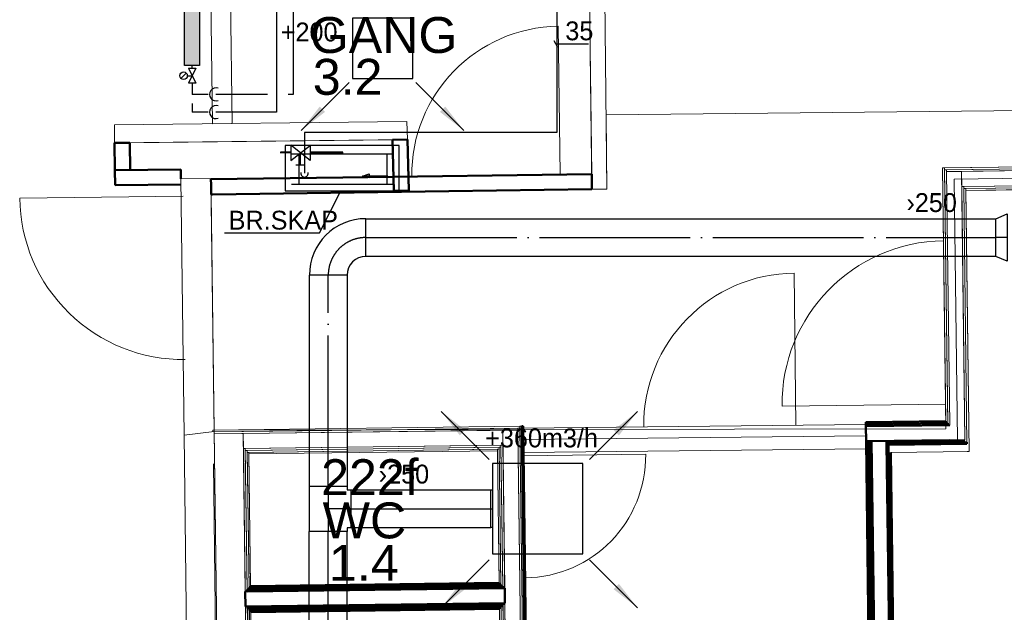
# Model space of a CAD drawing. Header units: millimetres. Extents: x 0 to 83478, y 0 to 53008.
# Tile 4 of 83: x 11270 to 17800, y 10777 to 14706. Entities that reach past the tile are written whole.
import ezdxf

# ---------------------------------------------------------------- set-up
doc = ezdxf.new("R2010")
doc.units = ezdxf.units.MM
doc.header["$LTSCALE"] = 50
doc.header["$MEASUREMENT"] = 0
doc.header["$PDMODE"] = 1
for name, pattern in [('2V-CENT', [23, 20, -1.5, 0, -1.5]), ('V-KV', [2, 1, 1]), ('V-V', [2, 1, 1])]:
    doc.linetypes.add(name, pattern=pattern)
doc.layers.get('0').update_dxf_attribs({"linetype": 'CONTINUOUS'})
for name, color, linetype in [('20602A200D001$0$832 Rominfo', 7, 'CONTINUOUS'), ('V060-', 3, 'CONTINUOUS'), ('V061-', 1, 'CONTINUOUS'), ('V070-', 3, 'CONTINUOUS'), ('V071-', 1, 'CONTINUOUS'), ('V080', 1, 'CONTINUOUS'), ('V080-', 3, 'CONTINUOUS'), ('V081', 1, 'CONTINUOUS'), ('V081-', 1, 'CONTINUOUS'), ('V100-', 6, 'CONTINUOUS')]:
    doc.layers.add(name, color=color, linetype=linetype)
for name, color, linetype, lineweight in [('20602A200D001$0$A-DOOR', 31, 'CONTINUOUS', 13), ('20602A200D001$0$A-GENM', 13, 'CONTINUOUS', 9), ('20602A200D001$0$A-WALL', 7, 'CONTINUOUS', 13)]:
    doc.layers.add(name, color=color, linetype=linetype, lineweight=lineweight)
doc.styles.add('20602A200D001$0$Arial', font='arial.ttf', dxfattribs={"height": 238.125})
doc.styles.add('FISO', font='fiso')
doc.styles.add('ISO', font='ISO')
doc.styles.add('SIMPLEX', font='SIMPLEX')

# ---------------------------------------------------------------- blocks, each defined once
blk = doc.blocks.new('CCDIMF_315X250X75', base_point=(3095.5, 30301.1))
at = {"color": 0, "linetype": 'ByBlock'}
blk.add_line((3058, 30301.1), (3133, 30301.1), dxfattribs=at)
blk = doc.blocks.new('KCDIMF_315X250X75', base_point=(3095.5, 30301.1))
at = {"color": 0, "linetype": 'ByBlock'}
for p, q in [((3058, 30143.6), (3058, 30458.6)), ((3058, 30458.6), (3133, 30426.1)), ((3133, 30426.1), (3133, 30176.1)), ((3133, 30176.1), (3058, 30143.6))]:
    blk.add_line(p, q, dxfattribs=at)
blk = doc.blocks.new('3CDIMF_315X250X75', base_point=(3095.5, 30301.1))
for p in [(3058, 30301.1), (3133, 30301.1)]:
    blk.add_point(p)
at = {"color": 0, "linetype": 'ByBlock'}
blk.add_blockref('KCDIMF_315X250X75', (3095.5, 30301.1), dxfattribs=at)
at = {"color": 1, "linetype": '2V-CENT'}
blk.add_blockref('CCDIMF_315X250X75', (3095.5, 30301.1), dxfattribs=at)
at = {"style": 'SIMPLEX', "flags": 3}
blk.add_attdef('0', (3095.5, 30301.1), '', height=1, dxfattribs=at)
blk = doc.blocks.new('CBOJ90_PB', base_point=(86107, 31352))
at = {"color": 0, "linetype": 'ByBlock'}
blk.add_arc((86106, 31353), 1, 270, 360, dxfattribs=at)
blk = doc.blocks.new('KBOJ90_PB', base_point=(86107, 31352))
at = {"color": 0, "linetype": 'ByBlock'}
for p, q in [((86106.5, 31353), (86107.5, 31353)), ((86106, 31352.5), (86106, 31351.5))]:
    blk.add_line(p, q, dxfattribs=at)
for radius in [1.5, 0.5]:
    blk.add_arc((86106, 31353), radius, 270, 360, dxfattribs=at)
blk = doc.blocks.new('3BOJ90_PB', base_point=(86107, 31352))
for p in [(86107, 31353), (86106, 31352)]:
    blk.add_point(p)
at = {"color": 1, "linetype": '2V-CENT'}
blk.add_blockref('CBOJ90_PB', (86107, 31352), dxfattribs=at)
at = {"color": 0, "linetype": 'ByBlock'}
blk.add_blockref('KBOJ90_PB', (86107, 31352), dxfattribs=at)
at = {"style": 'ISO', "flags": 3}
blk.add_attdef('0', (86107, 31352), '', height=1, dxfattribs=at)
blk = doc.blocks.new('TAK_P', base_point=(16247.5, 22586.5))
for p, q in [((16248, 22587), (16247, 22587)), ((16247, 22587), (16247, 22586)), ((16248, 22586), (16248, 22587)), ((16247, 22586), (16248, 22586))]:
    blk.add_line(p, q)
blk = doc.blocks.new('C3A', base_point=(16246, 22590.5))
at = {"color": 0, "linetype": 'ByBlock'}
blk.add_line((16247, 22590.5), (16246, 22590.5), dxfattribs=at)
blk = doc.blocks.new('K3A', base_point=(16246, 22590.5))
at = {"color": 0, "linetype": 'ByBlock'}
for p, q in [((16246, 22591), (16247, 22591)), ((16247, 22591), (16247, 22590)), ((16247, 22590), (16246, 22590))]:
    blk.add_line(p, q, dxfattribs=at)
blk = doc.blocks.new('33A', base_point=(16246, 22590.5))
blk.add_point((16247, 22590.5))
at = {"color": 0, "linetype": 'ByBlock'}
blk.add_blockref('K3A', (16246, 22590.5), dxfattribs=at)
at = {"color": 1, "linetype": '2V-CENT'}
blk.add_blockref('C3A', (16246, 22590.5), dxfattribs=at)
at = {"style": 'SIMPLEX', "flags": 3}
blk.add_attdef('0', (16246, 22590.5), '', height=1, dxfattribs=at)
blk = doc.blocks.new('CTK_P', base_point=(16236.144, 22620.378))
at = {"color": 0, "linetype": 'ByBlock'}
for p, q in [((16236.144, 22620.978), (16236.144, 22620.378)), ((16235.544, 22620.378), (16236.744, 22620.378))]:
    blk.add_line(p, q, dxfattribs=at)
blk = doc.blocks.new('KTK_P', base_point=(16236.144, 22620.378))
at = {"color": 0, "linetype": 'ByBlock'}
for p, q in [((16235.544, 22620.878), (16235.644, 22620.878)), ((16235.544, 22619.878), (16235.544, 22620.878)), ((16235.644, 22620.978), (16236.644, 22620.978)), ((16235.644, 22620.878), (16235.644, 22620.978)), ((16236.644, 22620.978), (16236.644, 22620.878)), ((16236.644, 22620.878), (16236.744, 22620.878)), ((16236.744, 22620.878), (16236.744, 22619.878)), ((16236.744, 22619.878), (16235.544, 22619.878))]:
    blk.add_line(p, q, dxfattribs=at)
blk = doc.blocks.new('3TK_P', base_point=(16236.144, 22620.378))
for p in [(16236.144, 22620.978), (16235.544, 22620.378), (16236.744, 22620.378)]:
    blk.add_point(p)
at = {"color": 1, "linetype": '2V-CENT'}
blk.add_blockref('CTK_P', (16236.144, 22620.378), dxfattribs=at)
at = {"color": 0, "linetype": 'ByBlock'}
blk.add_blockref('KTK_P', (16236.144, 22620.378), dxfattribs=at)
at = {"style": 'ISO', "flags": 3}
blk.add_attdef('0', (16236.144, 22620.378), '', height=1, dxfattribs=at)
blk = doc.blocks.new('V420', base_point=(455, 404.5))
blk.add_line((455, 404.5), (464, 404.5))
blk.add_solid([(455, 404.5), (459, 405), (459, 404)])
blk = doc.blocks.new('V421', base_point=(455.5, 404.5))
at = {"rotation": 180}
blk.add_blockref('V420', (464.5, 404.5), dxfattribs=at)
blk = doc.blocks.new('A504')
at = {"color": 0}
for p, q in [((-378.8, -15.3), (375.3, -15.3)), ((-378.8, -317), (-378.8, -15.3)), ((-6.1, -73.1), (-6.1, -59.1)), ((-6.1, -59.1), (211.2, -59.1)), ((-1.8, -72.7), (-1.8, -64.7)), ((-1.8, -64.7), (211.2, -64.7)), ((339.2, -115.3), (208.5, -14.7)), ((211.2, -115), (338.4, -14.3)), ((211.2, -17.1), (211.2, -115)), ((338.4, -59.1), (406.9, -59.1)), ((338.4, -64.7), (408.9, -64.7)), ((339.2, -14.7), (339.2, -115.3)), ((375.3, -15.3), (375.3, -317)), ((-338.6, -72.7), (335, -72.7)), ((-298.4, -72.7), (-298.4, -273.9)), ((275.8, -67.5), (275.8, -145.8)), ((284.8, -72.7), (284.8, -273.9)), ((250.3, -145.8), (305.1, -145.8)), ((-303.7, -218.5), (-137.3, -218.5)), ((-137.3, -218.5), (-180.4, -204.6)), ((-180.4, -204.6), (-180.4, -229.7)), ((-180.4, -229.7), (-137.3, -218.5)), ((375.3, -317), (-378.8, -317)), ((-338.6, -273.9), (335, -273.9))]:
    blk.add_line(p, q, dxfattribs=at)
blk = doc.blocks.new('20602A200D001$0$VT- 50751 - VT- 2-289741-P02')
at = {"layer": '20602A200D001$0$A-WALL'}
blk.add_line((30728.5, 11311), (30688.3, 14715.8), dxfattribs=at)
blk = doc.blocks.new('20602A200D001$0$VT- 50751 - VT--289734-P02')
at = {"layer": '20602A200D001$0$A-WALL'}
for p, q in [((30688.3, 14715.8), (30588.3, 14714.7)), ((30688.3, 14715.8), (30588.3, 14714.7)), ((30588.3, 14714.7), (30688.3, 14715.8)), ((30627.3, 11409.6), (30588.3, 14714.7)), ((30628.5, 11309.7), (30588.3, 14714.7)), ((30627.3, 11409.6), (30588.3, 14714.7)), ((30728.5, 11311), (30688.3, 14715.8)), ((30728.5, 11311), (30688.3, 14715.8)), ((30688.3, 14715.8), (30728.5, 11311)), ((30628.5, 11309.7), (30728.5, 11311))]:
    blk.add_line(p, q, dxfattribs=at)
blk = doc.blocks.new('20602A200D001$0$VT- 50751 - VT- 50751-289738-P02')
for name in ['20602A200D001$0$VT- 50751 - VT--289734-P02', '20602A200D001$0$VT- 50751 - VT- 2-289741-P02']:
    blk.add_blockref(name, (0, 0))
blk = doc.blocks.new('20602A200D001$0$VT- 50949 - VT--289743-P02')
at = {"layer": '20602A200D001$0$A-WALL'}
for p, q in [((28976.6, 11387.4), (28102, 11375.7)), ((28102.5, 11339.7), (28102, 11375.7)), ((30627.3, 11409.6), (28976.6, 11387.4)), ((30627.8, 11373.3), (30627.3, 11409.6)), ((30628.5, 11311.2), (30627.8, 11373.3)), ((28103.3, 11275.7), (28102.5, 11339.7)), ((30628.5, 11309.7), (29679.8, 11296.9)), ((30628.5, 11309.7), (30628.5, 11311.2)), ((28112, 11275.8), (28103.3, 11275.7)), ((28112, 11275.8), (29679.8, 11296.9))]:
    blk.add_line(p, q, dxfattribs=at)
at = {"layer": '20602A200D001$0$A-WALL', "lineweight": 50}
for p, q in [((28102, 11375.7), (28976.6, 11387.4)), ((28102.5, 11339.7), (28102, 11375.7)), ((28976.6, 11387.4), (30627.3, 11409.6)), ((30627.3, 11409.6), (30627.8, 11373.3)), ((30627.8, 11373.3), (30628.5, 11311.2)), ((28103.3, 11275.7), (28102.5, 11339.7)), ((30628.5, 11309.7), (29679.8, 11296.9)), ((30628.5, 11311.2), (30628.5, 11309.7)), ((28112, 11275.8), (28103.3, 11275.7)), ((29679.8, 11296.9), (28112, 11275.8))]:
    blk.add_line(p, q, dxfattribs=at)
blk = doc.blocks.new('20602A200D001$0$VT- 50949 - VT- 50949-289747-P02')
blk.add_blockref('20602A200D001$0$VT- 50949 - VT--289743-P02', (0, 0))
blk = doc.blocks.new('20602A200D001$0$VT- 163268 - VT- 2-293850-P02')
at = {"layer": '20602A200D001$0$A-WALL'}
for p, q in [((28102.1, 11375.7), (28102, 11381.5)), ((28190.1, 4453.3), (28123.2, 9713.5))]:
    blk.add_line(p, q, dxfattribs=at)
blk = doc.blocks.new('20602A200D001$0$VT- 163268 - VT--293843-P02')
at = {"layer": '20602A200D001$0$A-WALL'}
for p, q in [((28102, 11381.5), (27902, 11379)), ((27902, 11379), (27923.6, 9680)), ((28123.3, 9703.7), (28102, 11381.5)), ((27923.6, 9680), (28123.3, 9703.7)), ((27923.6, 9680), (27990.9, 4384.1)), ((28190.1, 4453.3), (28123.3, 9703.7))]:
    blk.add_line(p, q, dxfattribs=at)
blk = doc.blocks.new('20602A200D001$0$VT- 163268 - VT- 163268-293847-P02')
for name in ['20602A200D001$0$VT- 163268 - VT--293843-P02', '20602A200D001$0$VT- 163268 - VT- 2-293850-P02']:
    blk.add_blockref(name, (0, 0))
blk = doc.blocks.new('20602A200D001$0$IV06 224360 - IV06-299475-P02')
at = {"layer": '20602A200D001$0$A-WALL'}
for p, q in [((30162.6, 9739.6), (30149.6, 9739.5)), ((30149.6, 9739.5), (30216.6, 4486)), ((30162.6, 9739.6), (30166.4, 9739.7)), ((30229.6, 4486.1), (30162.6, 9739.6)), ((30162.6, 9739.6), (30204.2, 6478)), ((30172.6, 9739.8), (30166.4, 9739.7)), ((30173.6, 9660.4), (30172.6, 9739.8)), ((30037, 9712), (30136.9, 9713.3)), ((30136.9, 9713.3), (30037, 9712)), ((30136.9, 9713.3), (30037, 9712)), ((30050.3, 8664.2), (30037, 9712)), ((30037, 9712), (30050.3, 8664.2)), ((30037, 9712), (30103.6, 4484.5)), ((30149.8, 9726.5), (30136.8, 9726.3)), ((30136.8, 9726.3), (30203.6, 4485.8)), ((30203.6, 4485.8), (30136.9, 9717)), ((30136.9, 9717), (30203.6, 4485.8)), ((30203.6, 4485.8), (30136.9, 9713.3)), ((30203.6, 4485.8), (30136.9, 9713.3)), ((30136.9, 9713.3), (30203.6, 4485.8)), ((30216.6, 4486), (30149.8, 9726.5)), ((30216.6, 4486), (30149.8, 9726.5)), ((30149.8, 9726.5), (30216.6, 4486)), ((30216.6, 4486), (30149.8, 9726.5)), ((30149.8, 9726.5), (30216.6, 4486)), ((30025.2, 9611.9), (30038.2, 9612)), ((30038.2, 9612), (30025.2, 9611.9)), ((30038.2, 9612), (30025.2, 9611.9)), ((30037.1, 8677), (30025.2, 9611.9)), ((30025.2, 9611.9), (30037.1, 8677)), ((30025.2, 9611.9), (30037.3, 8664)), ((30050.3, 8664.2), (30038.2, 9612)), ((30050.3, 8664.2), (30038.2, 9612)), ((30038.2, 9612), (30050.3, 8664.2)), ((30174.8, 9564.4), (30173.6, 9660.4)), ((30002.6, 9585.6), (30012.6, 9585.7)), ((30012.6, 9585.7), (30002.6, 9585.6)), ((30012.6, 9585.7), (30002.6, 9585.6)), ((30002.7, 9575.6), (30002.6, 9585.6)), ((30002.6, 9585.6), (30002.7, 9575.6)), ((30002.6, 9585.6), (30014, 8689.7)), ((30012.4, 9598.7), (30025.4, 9598.9)), ((30025.4, 9598.9), (30012.4, 9598.7)), ((30025.4, 9598.9), (30012.4, 9598.7)), ((30024, 8689.9), (30012.4, 9598.7)), ((30012.4, 9598.7), (30024, 8689.9)), ((30012.4, 9598.7), (30024.1, 8676.9)), ((30024, 8689.9), (30012.6, 9585.7)), ((30024, 8689.9), (30012.6, 9585.7)), ((30012.6, 9585.7), (30024, 8689.9)), ((30037.1, 8677), (30025.4, 9598.9)), ((30037.1, 8677), (30025.4, 9598.9)), ((30025.4, 9598.9), (30037.1, 8677)), ((30210.3, 6780.6), (30174.8, 9564.4)), ((30014, 8689.7), (30024, 8689.9)), ((30024.1, 8676.9), (30037.1, 8677)), ((30037.3, 8664), (30050.3, 8664.2)), ((30051.6, 8564.2), (30038.6, 8564)), ((30038.6, 8564), (30050.7, 7616.5)), ((30063.7, 7616.7), (30051.6, 8564.2)), ((30063.7, 7616.7), (30051.6, 8564.2)), ((30051.6, 8564.2), (30063.7, 7616.7)), ((30063.7, 7616.7), (30051.6, 8564.2)), ((30051.6, 8564.2), (30063.7, 7616.7)), ((30025.9, 8537.9), (30015.9, 8537.7)), ((30015.9, 8537.7), (30027.3, 7642.2)), ((30038.8, 8551), (30025.8, 8550.9)), ((30025.8, 8550.9), (30037.5, 7629.3)), ((30037.3, 7642.3), (30025.9, 8537.9)), ((30037.3, 7642.3), (30025.9, 8537.9)), ((30025.9, 8537.9), (30037.3, 7642.3)), ((30037.3, 7642.3), (30025.9, 8537.9)), ((30025.9, 8537.9), (30037.3, 7642.3)), ((30050.5, 7629.5), (30038.8, 8551)), ((30050.5, 7629.5), (30038.8, 8551)), ((30038.8, 8551), (30050.5, 7629.5)), ((30050.5, 7629.5), (30038.8, 8551)), ((30038.8, 8551), (30050.5, 7629.5))]:
    blk.add_line(p, q, dxfattribs=at)
at = {"layer": '20602A200D001$0$A-WALL', "lineweight": 50}
for p, q in [((30162.6, 9739.6), (30166.4, 9739.7)), ((30204.2, 6478), (30162.6, 9739.6)), ((30166.4, 9739.7), (30172.6, 9739.8)), ((30172.6, 9739.8), (30173.6, 9660.4)), ((30173.6, 9660.4), (30174.8, 9564.4)), ((30174.8, 9564.4), (30210.3, 6780.6))]:
    blk.add_line(p, q, dxfattribs=at)
blk = doc.blocks.new('20602A200D001$0$IV06 224360 - IV06 224360-299479-P02')
blk.add_blockref('20602A200D001$0$IV06 224360 - IV06-299475-P02', (0, 0))
blk = doc.blocks.new('20602A200D001$0$IV06 229049 - IV06 229049-299649-P02')
at = {"layer": '20602A200D001$0$A-WALL', "lineweight": 50}
for p, q in [((30024, 8689.9), (28354.4, 8668.6)), ((30013.9, 8699.7), (28364.3, 8678.7)), ((28364.4, 8668.7), (30014, 8689.7)), ((30014, 8689.7), (30013.9, 8699.7)), ((30024.1, 8676.9), (30024, 8689.9)), ((30050.3, 8664.2), (28328.8, 8642.2)), ((28328.8, 8642.2), (28330, 8542.3)), ((30037.1, 8677), (28341.6, 8655.4)), ((28341.6, 8655.4), (28341.8, 8642.4)), ((28341.8, 8642.4), (30037.3, 8664)), ((28354.4, 8668.6), (28354.6, 8655.6)), ((28354.6, 8655.6), (30024.1, 8676.9)), ((28364.3, 8678.7), (28364.4, 8668.7)), ((30037.3, 8664), (30037.1, 8677)), ((30051.6, 8564.2), (30050.3, 8664.2)), ((28330, 8542.3), (30051.6, 8564.2)), ((30038.6, 8564), (28343, 8542.4)), ((30038.8, 8551), (30038.6, 8564)), ((28343, 8542.4), (28343.2, 8529.4)), ((28343.2, 8529.4), (30038.8, 8551)), ((30025.8, 8550.9), (28356.2, 8529.6)), ((28356.2, 8529.6), (28356.4, 8516.6)), ((28356.4, 8516.6), (30025.9, 8537.9)), ((30015.9, 8537.7), (28366.4, 8516.7)), ((28366.4, 8516.7), (28366.5, 8506.7)), ((28366.5, 8506.7), (30016, 8527.7)), ((30016, 8527.7), (30015.9, 8537.7)), ((30025.9, 8537.9), (30025.8, 8550.9))]:
    blk.add_line(p, q, dxfattribs=at)
blk = doc.blocks.new('20602A200D001$0$IV07 - IV07-299703-P02')
at = {"layer": '20602A200D001$0$A-WALL'}
for p, q in [((28122.9, 9687.6), (28315.4, 9690.1)), ((28315.4, 9690.1), (28122.9, 9687.6)), ((28315.4, 9690.1), (28122.9, 9687.6)), ((28328.8, 8642.2), (28315.4, 9690.1)), ((28382, 4463.6), (28315.4, 9690.1)), ((28315.4, 9690.1), (28328.8, 8642.2)), ((28316.7, 9590.1), (28329.7, 9590.2)), ((28329.7, 9590.2), (28316.7, 9590.1)), ((28329.7, 9590.2), (28316.7, 9590.1)), ((28328.8, 8642.2), (28316.7, 9590.1)), ((28316.7, 9590.1), (28328.8, 8642.2)), ((28316.7, 9590.1), (28328.8, 8642.2)), ((28341.6, 8655.4), (28329.7, 9590.2)), ((28341.8, 8642.4), (28329.7, 9590.2)), ((28329.7, 9590.2), (28341.6, 8655.4)), ((28329.8, 9577.2), (28342.8, 9577.4)), ((28342.8, 9577.4), (28329.8, 9577.2)), ((28342.8, 9577.4), (28329.8, 9577.2)), ((28341.6, 8655.4), (28329.8, 9577.2)), ((28329.8, 9577.2), (28341.6, 8655.4)), ((28329.8, 9577.2), (28341.6, 8655.4)), ((28354.4, 8668.6), (28342.8, 9577.4)), ((28354.6, 8655.6), (28342.8, 9577.4)), ((28342.8, 9577.4), (28354.4, 8668.6)), ((28343, 9564.4), (28353, 9564.5)), ((28353, 9564.5), (28343, 9564.4)), ((28353, 9564.5), (28343, 9564.4)), ((28354.4, 8668.6), (28343, 9564.4)), ((28343, 9564.4), (28354.4, 8668.6)), ((28343, 9564.4), (28354.4, 8668.6)), ((28353.1, 9554.5), (28353, 9564.5)), ((28364.4, 8668.7), (28353, 9564.5)), ((28353, 9564.5), (28353.1, 9554.5)), ((28182.1, 4461), (28118, 9488.6)), ((28118, 9488.6), (28182.1, 4461)), ((28118, 9488.6), (28182.1, 4461)), ((28328.8, 8642.2), (28341.8, 8642.4)), ((28341.6, 8655.4), (28354.6, 8655.6)), ((28354.4, 8668.6), (28364.4, 8668.7)), ((28343, 8542.4), (28330, 8542.3)), ((28342.1, 7594.7), (28330, 8542.3)), ((28330, 8542.3), (28342.1, 7594.7)), ((28330, 8542.3), (28342.1, 7594.7)), ((28342.1, 7594.7), (28330, 8542.3)), ((28330, 8542.3), (28342.1, 7594.7)), ((28355.1, 7594.9), (28343, 8542.4)), ((28356.2, 8529.6), (28343.2, 8529.4)), ((28355, 7607.9), (28343.2, 8529.4)), ((28343.2, 8529.4), (28355, 7607.9)), ((28343.2, 8529.4), (28355, 7607.9)), ((28355, 7607.9), (28343.2, 8529.4)), ((28343.2, 8529.4), (28355, 7607.9)), ((28368, 7608), (28356.2, 8529.6)), ((28366.4, 8516.7), (28356.4, 8516.6)), ((28367.8, 7621), (28356.4, 8516.6)), ((28356.4, 8516.6), (28367.8, 7621)), ((28356.4, 8516.6), (28367.8, 7621)), ((28367.8, 7621), (28356.4, 8516.6)), ((28356.4, 8516.6), (28367.8, 7621)), ((28377.8, 7621.2), (28366.4, 8516.7))]:
    blk.add_line(p, q, dxfattribs=at)
blk = doc.blocks.new('20602A200D001$0$IV07 - IV07-299707-P02')
blk.add_blockref('20602A200D001$0$IV07 - IV07-299703-P02', (0, 0))
blk = doc.blocks.new('20602A200D001$0$IV08 - IV08-299712-P02')
at = {"layer": '20602A200D001$0$A-WALL'}
for p, q in [((28115.1, 9713.5), (30149.6, 9739.5)), ((30149.6, 9739.5), (28115.1, 9713.5)), ((30149.6, 9739.5), (28115.1, 9713.5)), ((30149.6, 9739.5), (30149.8, 9726.5)), ((30149.8, 9726.5), (30149.6, 9739.5)), ((30149.8, 9726.5), (30149.6, 9739.5)), ((28115.1, 9713.5), (29292.5, 9715.5)), ((29292.5, 9715.5), (28115.1, 9713.5)), ((28115.1, 9713.5), (28115.2, 9702.7)), ((28115.1, 9713.5), (28115.2, 9702.7)), ((28115.2, 9702.7), (28115.1, 9713.5)), ((28122.9, 9687.6), (30136.9, 9713.3)), ((28122.9, 9687.6), (30136.9, 9713.3)), ((30136.9, 9713.3), (28122.9, 9687.6)), ((30149.8, 9726.5), (28123.2, 9700.6)), ((30136.8, 9726.3), (28123.2, 9700.6)), ((29292.5, 9715.5), (28123.2, 9700.6)), ((28123.2, 9700.6), (29292.5, 9715.5)), ((29292.5, 9715.5), (28123.2, 9700.6)), ((29292.5, 9715.5), (28123.2, 9700.6)), ((28315.4, 9690.1), (30037, 9712)), ((30037, 9712), (28315.4, 9690.1)), ((30037, 9712), (28315.4, 9690.1)), ((28316.7, 9590.1), (28315.4, 9690.1)), ((28315.4, 9690.1), (28316.7, 9590.1)), ((28315.4, 9690.1), (28316.7, 9590.1)), ((30149.8, 9726.5), (29292.5, 9715.5)), ((30149.8, 9726.5), (29292.5, 9715.5)), ((29292.5, 9715.5), (30136.8, 9726.3)), ((30136.8, 9726.3), (29292.5, 9715.5)), ((30136.9, 9717), (29292.5, 9715.5)), ((29292.5, 9715.5), (30136.9, 9717)), ((30038.2, 9612), (30037, 9712)), ((30038.2, 9612), (30037, 9712)), ((30037, 9712), (30038.2, 9612)), ((30136.9, 9717), (30136.8, 9726.3)), ((30136.9, 9713.3), (30136.8, 9726.3)), ((30136.8, 9726.3), (30136.9, 9717)), ((30136.9, 9713.3), (30136.9, 9717)), ((30136.9, 9717), (30136.9, 9713.3)), ((28316.7, 9590.1), (30038.2, 9612)), ((28316.7, 9590.1), (30038.2, 9612)), ((30038.2, 9612), (28316.7, 9590.1)), ((28329.7, 9590.2), (30025.2, 9611.9)), ((30025.2, 9611.9), (28329.7, 9590.2)), ((30025.2, 9611.9), (28329.7, 9590.2)), ((30025.4, 9598.9), (30025.2, 9611.9)), ((30025.4, 9598.9), (30025.2, 9611.9)), ((30025.2, 9611.9), (30025.4, 9598.9)), ((28329.8, 9577.2), (28329.7, 9590.2)), ((28329.7, 9590.2), (28329.8, 9577.2)), ((28329.7, 9590.2), (28329.8, 9577.2)), ((28329.8, 9577.2), (30025.4, 9598.9)), ((28329.8, 9577.2), (30025.4, 9598.9)), ((30025.4, 9598.9), (28329.8, 9577.2)), ((28342.8, 9577.4), (30012.4, 9598.7)), ((30012.4, 9598.7), (28342.8, 9577.4)), ((30012.4, 9598.7), (28342.8, 9577.4)), ((28343, 9564.4), (28342.8, 9577.4)), ((28342.8, 9577.4), (28343, 9564.4)), ((28342.8, 9577.4), (28343, 9564.4)), ((28343, 9564.4), (30012.6, 9585.7)), ((28343, 9564.4), (30012.6, 9585.7)), ((30012.6, 9585.7), (28343, 9564.4)), ((28353, 9564.5), (30002.6, 9585.6)), ((30002.6, 9585.6), (28353, 9564.5)), ((30002.6, 9585.6), (28353, 9564.5)), ((28353.1, 9554.5), (28353, 9564.5)), ((28353, 9564.5), (28353.1, 9554.5)), ((28353, 9564.5), (28353.1, 9554.5)), ((28353.1, 9554.5), (30002.7, 9575.6)), ((30002.7, 9575.6), (30002.6, 9585.6)), ((30002.7, 9575.6), (30002.6, 9585.6)), ((30002.6, 9585.6), (30002.7, 9575.6)), ((30012.6, 9585.7), (30012.4, 9598.7)), ((30012.6, 9585.7), (30012.4, 9598.7)), ((30012.4, 9598.7), (30012.6, 9585.7))]:
    blk.add_line(p, q, dxfattribs=at)
blk = doc.blocks.new('20602A200D001$0$IV08 - IV08-299716-P02')
blk.add_blockref('20602A200D001$0$IV08 - IV08-299712-P02', (0, 0))
blk = doc.blocks.new('20602A200D001$0$IV05_40dB 234642 - IV05_40dB 2-299806-P02')
at = {"layer": '20602A200D001$0$A-WALL'}
blk.add_line((33030.6, 11377.3), (37107.1, 11429.1), dxfattribs=at)
blk = doc.blocks.new('20602A200D001$0$IV05_40dB 234642 - IV05_40dB-299799-P02')
at = {"layer": '20602A200D001$0$A-WALL'}
for p, q in [((37106.2, 11505.1), (32966.7, 11452.5)), ((37106.3, 11492.1), (37106.2, 11505.1)), ((37106.3, 11492.1), (37106.2, 11505.1)), ((37106.2, 11505.1), (37106.3, 11492.1)), ((32966.8, 11439.5), (32966.7, 11452.5)), ((32966.7, 11452.5), (32966.8, 11439.5)), ((32966.7, 11452.5), (32966.8, 11439.5)), ((32966.8, 11439.5), (37106.3, 11492.1)), ((32966.8, 11439.5), (37106.3, 11492.1)), ((37106.3, 11492.1), (32966.8, 11439.5)), ((32979.8, 11439.6), (37106.3, 11492.1)), ((37106.3, 11492.1), (32979.8, 11439.6)), ((37106.3, 11492.1), (32979.8, 11439.6)), ((32980, 11426.6), (32979.8, 11439.6)), ((32979.8, 11439.6), (32980, 11426.6)), ((32979.8, 11439.6), (32980, 11426.6)), ((32980, 11426.6), (37106.5, 11479.1)), ((32980, 11426.6), (37106.5, 11479.1)), ((37106.5, 11479.1), (32980, 11426.6)), ((33080, 11427.9), (37106.5, 11479.1)), ((37106.5, 11479.1), (33080, 11427.9)), ((37106.5, 11479.1), (33080, 11427.9)), ((37106.5, 11479.1), (37106.3, 11492.1)), ((37106.5, 11479.1), (37106.3, 11492.1)), ((37106.3, 11492.1), (37106.5, 11479.1)), ((37106.5, 11479.1), (37107.8, 11379.1)), ((37107, 11437), (37107.8, 11379.1)), ((37107, 11437), (37107.8, 11379.1)), ((33081.3, 11327.9), (33080, 11427.9)), ((33080, 11427.9), (33081.3, 11327.9)), ((33080, 11427.9), (33081.3, 11327.9)), ((33081.3, 11327.9), (37107.8, 11379.1)), ((33081.3, 11327.9), (37107.8, 11379.1)), ((37107.8, 11379.1), (33081.3, 11327.9)), ((33094.3, 11328.1), (37107.8, 11379.1)), ((37107.8, 11379.1), (33094.3, 11328.1)), ((37107.8, 11379.1), (33094.3, 11328.1)), ((33094.4, 11315.1), (37107.9, 11366.1)), ((33094.4, 11315.1), (37107.9, 11366.1)), ((37107.9, 11366.1), (33094.4, 11315.1)), ((33107.4, 11315.3), (37107.9, 11366.1)), ((37107.9, 11366.1), (33107.4, 11315.3)), ((37107.9, 11366.1), (33107.4, 11315.3)), ((37107.9, 11366.1), (37107.8, 11379.1)), ((37107.9, 11366.1), (37107.8, 11379.1)), ((37107.8, 11379.1), (37107.9, 11366.1)), ((37108.1, 11353.1), (37107.9, 11366.1)), ((33094.4, 11315.1), (33094.3, 11328.1)), ((33094.3, 11328.1), (33094.4, 11315.1)), ((33094.3, 11328.1), (33094.4, 11315.1)), ((33107.6, 11302.3), (33107.4, 11315.3)), ((33107.4, 11315.3), (33107.6, 11302.3)), ((33107.4, 11315.3), (33107.6, 11302.3)), ((33107.6, 11302.3), (37108.1, 11353.1)), ((33107.6, 11302.3), (37108.1, 11353.1)), ((37108.1, 11353.1), (33107.6, 11302.3))]:
    blk.add_line(p, q, dxfattribs=at)
blk = doc.blocks.new('20602A200D001$0$IV05_40dB 234642 - IV05_40dB 234642-299803-P02')
for name in ['20602A200D001$0$IV05_40dB 234642 - IV05_40dB-299799-P02', '20602A200D001$0$IV05_40dB 234642 - IV05_40dB 2-299806-P02']:
    blk.add_blockref(name, (0, 0))
blk = doc.blocks.new('20602A200D001$0$VT- 292170 - VT- 2-302216-P02')
at = {"layer": '20602A200D001$0$A-WALL'}
blk.add_line((28077.9, 14684), (28111.7, 11744), dxfattribs=at)
blk = doc.blocks.new('20602A200D001$0$VT- 292170 - VT--302209-P02')
at = {"layer": '20602A200D001$0$A-WALL'}
for p, q in [((28079, 14584), (28209, 14585.6)), ((28079, 14584), (28209, 14585.6)), ((28079, 14584), (28209, 14585.6)), ((28111.7, 11744), (28079, 14584)), ((28079, 14584), (28111.7, 11744)), ((28079, 14584), (28111.7, 11744)), ((28227.1, 13015.4), (28209, 14585.6)), ((28241.6, 11745.5), (28209, 14585.6)), ((28209, 14585.6), (28227.1, 13015.4)), ((28241.6, 11745.5), (28228.2, 12915.4)), ((28228.2, 12915.4), (28241.6, 11745.5)), ((28241.6, 11745.5), (28111.7, 11744)), ((28241.6, 11745.5), (28111.7, 11744)), ((28241.6, 11745.5), (28111.7, 11744))]:
    blk.add_line(p, q, dxfattribs=at)
blk = doc.blocks.new('20602A200D001$0$VT- 292170 - VT- 292170-302213-P02')
for name in ['20602A200D001$0$VT- 292170 - VT- 2-302216-P02', '20602A200D001$0$VT- 292170 - VT--302209-P02']:
    blk.add_blockref(name, (0, 0))
blk = doc.blocks.new('20602A200D001$0$VT- 292327 - VT- 2-302225-P02')
at = {"layer": '20602A200D001$0$A-WALL'}
blk.add_line((29401.1, 11758.8), (27461.7, 11736.5), dxfattribs=at)
blk = doc.blocks.new('20602A200D001$0$VT- 292327 - VT--302218-P02')
at = {"layer": '20602A200D001$0$A-WALL'}
for p, q in [((27461.7, 11736.5), (29401.1, 11758.8)), ((27461.7, 11736.5), (29401.1, 11758.8)), ((27461.7, 11736.5), (29401.1, 11758.8)), ((29404.8, 11638.9), (29401.1, 11758.8)), ((29404.8, 11638.9), (29401.1, 11758.8)), ((29401.1, 11758.8), (29404.8, 11638.9)), ((27463.1, 11616.6), (27461.7, 11736.5)), ((27461.7, 11736.5), (27463.1, 11616.6)), ((27461.7, 11736.5), (27463.1, 11616.6)), ((29404.8, 11638.9), (27463.1, 11616.6)), ((29304.8, 11637.7), (27563.1, 11617.7)), ((29304.8, 11637.7), (27563.1, 11617.7))]:
    blk.add_line(p, q, dxfattribs=at)
blk = doc.blocks.new('20602A200D001$0$VT- 292327 - VT- 292327-302222-P02')
for name in ['20602A200D001$0$VT- 292327 - VT- 2-302225-P02', '20602A200D001$0$VT- 292327 - VT--302218-P02']:
    blk.add_blockref(name, (0, 0))
blk = doc.blocks.new('20602A200D001$0$VT- 343163 - VT- 2-302846-P02')
at = {"layer": '20602A200D001$0$A-WALL'}
blk.add_line((28102.5, 11343.9), (28098, 11343.8), dxfattribs=at)
blk = doc.blocks.new('20602A200D001$0$VT- 343163 - VT- 343163-302843-P02')
at = {"layer": '20602A200D001$0$A-WALL', "lineweight": 50}
for p, q in [((27901.2, 11441.6), (27465.1, 11436.6)), ((27465.1, 11436.6), (27466.3, 11336.6)), ((27902, 11379), (27901.2, 11441.6)), ((27466.3, 11336.6), (27902.5, 11341.6))]:
    blk.add_line(p, q, dxfattribs=at)
blk.add_blockref('20602A200D001$0$VT- 343163 - VT- 2-302846-P02', (0, 0))
blk = doc.blocks.new('20602A200D001$0$VT- 343302 - VT- 2-302862-P02')
at = {"layer": '20602A200D001$0$A-WALL'}
blk.add_line((27463.1, 11616.6), (27461.7, 11736.5), dxfattribs=at)
blk = doc.blocks.new('20602A200D001$0$VT- 343302 - VT- 343302-302859-P02')
at = {"layer": '20602A200D001$0$A-WALL', "lineweight": 50}
for p, q in [((27563.1, 11617.7), (27463.1, 11616.6)), ((27463.1, 11616.6), (27465.1, 11436.6)), ((27565.1, 11437.7), (27563.1, 11617.7)), ((27465.1, 11436.6), (27565.1, 11437.7))]:
    blk.add_line(p, q, dxfattribs=at)
blk.add_blockref('20602A200D001$0$VT- 343302 - VT- 2-302862-P02', (0, 0))
blk = doc.blocks.new('20602A200D001$0$VT- 343445 - VT- 2-302878-P02')
at = {"layer": '20602A200D001$0$A-WALL'}
blk.add_line((29401.1, 11758.8), (29404.8, 11638.9), dxfattribs=at)
blk = doc.blocks.new('20602A200D001$0$VT- 343445 - VT- 343445-302875-P02')
at = {"layer": '20602A200D001$0$A-WALL', "lineweight": 50}
for p, q in [((29404.8, 11638.9), (29304.8, 11637.7)), ((29304.8, 11637.7), (29315.1, 11298.5)), ((29415, 11301.6), (29404.8, 11638.9)), ((29315.1, 11298.5), (29415, 11301.6))]:
    blk.add_line(p, q, dxfattribs=at)
blk.add_blockref('20602A200D001$0$VT- 343445 - VT- 2-302878-P02', (0, 0))
blk = doc.blocks.new('20602A200D001$0$Teppe 515655 - Teppe-319867-P02')
at = {"layer": '20602A200D001$0$A-GENM'}
for p, q in [((30723.7, 11802.8), (46692.2, 11972.4)), ((30723.7, 11802.8), (46692.2, 11972.4)), ((30728.5, 11311), (30723.7, 11802.8)), ((30728.5, 11311), (30723.7, 11802.8)), ((37106.2, 11505.1), (32953.7, 11452.3)), ((37106.2, 11505.1), (32953.7, 11452.3)), ((32953.7, 11452.3), (32975.7, 9721.8)), ((32953.7, 11452.3), (32975.7, 9721.8)), ((30628.5, 11309.7), (30728.5, 11311)), ((30628.5, 11309.7), (30728.5, 11311)), ((28123.2, 9713.5), (28103.3, 11275.7)), ((28123.2, 9713.5), (28103.3, 11275.7)), ((30162.6, 9739.6), (30149.6, 9739.5)), ((30162.6, 9739.6), (30149.6, 9739.5)), ((30149.6, 9739.5), (30149.8, 9726.5)), ((30149.6, 9739.5), (30149.8, 9726.5)), ((30136.9, 9717), (28123.2, 9713.5)), ((30136.9, 9717), (28123.2, 9713.5)), ((30149.8, 9726.5), (30136.8, 9726.3)), ((30149.8, 9726.5), (30136.8, 9726.3)), ((30136.8, 9726.3), (30136.9, 9717)), ((30136.8, 9726.3), (30136.9, 9717)), ((32975.7, 9721.8), (30172.9, 9717)), ((32975.7, 9721.8), (30172.9, 9717))]:
    blk.add_line(p, q, dxfattribs=at)
blk = doc.blocks.new('20602A200D001$0$Teppe 515655 - Teppe 515655-319871-P02')
blk.add_blockref('20602A200D001$0$Teppe 515655 - Teppe-319867-P02', (0, 0))
blk = doc.blocks.new('20602A200D001$0$Teppe 516141 - Teppe 516141-319899-P02')
at = {"layer": '20602A200D001$0$A-GENM'}
for p, q in [((47049.1, 11467.7), (33107.6, 11302.3)), ((33107.6, 11302.3), (33129.7, 9571.8)), ((33129.7, 9571.8), (33116.7, 9571.6))]:
    blk.add_line(p, q, dxfattribs=at)
blk = doc.blocks.new('20602A200D001$0$flis - flis-319915-P02')
at = {"layer": '20602A200D001$0$A-GENM'}
blk.add_line((32444.6, 9589), (30174.8, 9564.4), dxfattribs=at)
blk = doc.blocks.new('20602A200D001$0$flis 516406 - flis 516406-319930-P02')
at = {"layer": '20602A200D001$0$A-GENM'}
for p, q in [((30002.7, 9575.6), (28353.1, 9554.5)), ((28353.1, 9554.5), (28364.3, 8678.7)), ((30013.9, 8699.7), (30002.7, 9575.6))]:
    blk.add_line(p, q, dxfattribs=at)
blk = doc.blocks.new('20602A200D001$0$flis 516506 - flis 516506-319944-P02')
at = {"layer": '20602A200D001$0$A-GENM'}
for p, q in [((28366.5, 8506.7), (28377.7, 7631.2)), ((30027.2, 7652.2), (30016, 8527.7))]:
    blk.add_line(p, q, dxfattribs=at)
blk = doc.blocks.new('20602A200D001$0$DOOR 11 - DOOR 11-399779-P02')
at = {"layer": '20602A200D001$0$A-DOOR'}
blk.add_line((30416.3, 11518.8), (30403, 12502.7), dxfattribs=at)
blk.add_arc((30416.3, 11518.8), 984, 90.77054, 180.77054, dxfattribs=at)
blk = doc.blocks.new('20602A200D001$0$DOOR 55 - DOOR 55-402030-P02')
at = {"layer": '20602A200D001$0$A-DOOR'}
blk.add_line((27703.5, 11262.3), (26619.5, 11248.5), dxfattribs=at)
blk.add_arc((27703.5, 11262.3), 1084, 180.72845, 270.72845, dxfattribs=at)
blk = doc.blocks.new('20602A200D001$0$DOOR 59 - DOOR 59-402318-P02')
at = {"layer": '20602A200D001$0$A-DOOR'}
blk.add_line((30347.1, 9545), (31157, 9555.3), dxfattribs=at)
blk.add_arc((30347.1, 9545), 810, 270.73039, 0.73039, dxfattribs=at)
blk = doc.blocks.new('20602A200D001$0$DOOR 61 - DOOR 61-402385-P02')
at = {"layer": '20602A200D001$0$A-DOOR'}
blk.add_line((31981.8, 9836), (31970.8, 10846), dxfattribs=at)
blk.add_arc((31981.8, 9836), 1010, 90.62119, 180.62119, dxfattribs=at)
blk = doc.blocks.new('20602A200D001$0$DOOR 62 - DOOR 62-402408-P02')
at = {"layer": '20602A200D001$0$A-DOOR'}
blk.add_line((32745.7, 9881.9), (31661.8, 9868.1), dxfattribs=at)
blk.add_arc((32745.7, 9881.9), 1084, 90.73039, 180.73039, dxfattribs=at)
blk = doc.blocks.new('20602A200D001$0$IV05_40dB - IV05_40dB 2-299728-P02')
at = {"layer": '20602A200D001$0$A-WALL'}
blk.add_line((33052.7, 9646.8), (33030.6, 11377.3), dxfattribs=at)
blk = doc.blocks.new('20602A200D001')
at = {"layer": '20602A200D001$0$A-WALL'}
for p, q in [((32966.7, 11452.5), (32953.7, 11452.3)), ((32953.7, 11452.3), (32975.1, 9771.1)), ((32966.7, 11452.5), (32988.4, 9745.3)), ((32966.8, 11439.5), (32979.8, 11439.6)), ((32979.8, 11439.6), (32966.8, 11439.5)), ((32979.8, 11439.6), (32966.8, 11439.5)), ((32988.4, 9745.3), (32966.8, 11439.5)), ((32966.8, 11439.5), (32988.4, 9745.3)), ((32966.8, 11439.5), (32988.3, 9758.3)), ((32980, 11426.6), (33080, 11427.9)), ((33080, 11427.9), (32980, 11426.6)), ((33080, 11427.9), (32980, 11426.6)), ((32980, 11426.6), (33001.4, 9745.5)), ((33080, 11427.9), (33102.8, 9646.8)), ((33081.3, 11327.9), (33094.3, 11328.1)), ((33094.3, 11328.1), (33081.3, 11327.9)), ((33094.3, 11328.1), (33081.3, 11327.9)), ((33081.3, 11327.9), (33102.8, 9646.8)), ((33094.4, 11315.1), (33107.4, 11315.3)), ((33107.4, 11315.3), (33094.4, 11315.1)), ((33107.4, 11315.3), (33094.4, 11315.1)), ((33094.4, 11315.1), (33116, 9620.9)), ((33107.6, 11302.3), (33107.4, 11315.3)), ((33129.7, 9571.8), (33107.4, 11315.3)), ((33107.4, 11315.3), (33107.6, 11302.3)), ((30172.6, 9724.8), (32442.5, 9749.4)), ((30174, 9649.8), (32443.9, 9674.4)), ((32610, 9565.1), (33129.7, 9571.8))]:
    blk.add_line(p, q, dxfattribs=at)
at = {"layer": '20602A200D001$0$A-WALL', "lineweight": 50}
for p, q in [((32975.1, 9771.1), (32445.6, 9764.4)), ((32445.6, 9764.4), (32445.7, 9751.4)), ((32988.4, 9758.3), (32445.7, 9751.4)), ((32445.7, 9751.4), (32988.3, 9758.3)), ((32445.7, 9751.4), (32445.9, 9738.4)), ((33001.5, 9745.5), (32445.9, 9738.4)), ((32445.9, 9738.4), (33001.4, 9745.5)), ((32445.9, 9738.4), (32447.2, 9638.4)), ((32975.4, 9758.1), (32975.2, 9771.1)), ((32988.5, 9745.3), (32988.4, 9758.3)), ((32447.2, 9638.4), (33002.8, 9645.5)), ((32447.2, 9638.4), (32512.4, 4515.2)), ((32522.4, 4515.4), (32457.7, 9638.5)), ((32535.4, 4515.5), (32470.7, 9638.7)), ((32548.4, 4515.7), (32483.7, 9638.9)), ((33102.8, 9646.8), (32583.2, 9640.1)), ((32583.2, 9640.1), (32583.3, 9627.1)), ((32648.4, 4517), (32583.2, 9627.1)), ((32583.3, 9627.1), (33103, 9633.8)), ((33116, 9633.9), (32596.3, 9627.3)), ((32596.3, 9627.3), (32596.5, 9614.3)), ((32661.4, 4517.1), (32596.4, 9614.3)), ((32596.5, 9614.3), (33116.1, 9620.9)), ((33116.1, 9620.9), (33116, 9633.9)), ((32583.9, 9577.8), (32648.4, 4517)), ((32597, 9565), (32661.4, 4517.1)), ((32674.4, 4517.3), (32610, 9565.1))]:
    blk.add_line(p, q, dxfattribs=at)
blk.add_blockref('20602A200D001$0$IV05_40dB - IV05_40dB 2-299728-P02', (0, 0))
at = {"layer": '20602A200D001$0$A-DOOR'}
for name, p in [('20602A200D001$0$DOOR 11 - DOOR 11-399779-P02', (1.5, -112)), ('20602A200D001$0$DOOR 55 - DOOR 55-402030-P02', (213.8, 2.7)), ('20602A200D001$0$DOOR 62 - DOOR 62-402408-P02', (228, 2.9)), ('20602A200D001$0$DOOR 61 - DOOR 61-402385-P02', (-0.1, -91.7)), ('20602A200D001$0$DOOR 59 - DOOR 59-402318-P02', (-172, -2.2))]:
    blk.add_blockref(name, p, dxfattribs=at)
at = {"layer": '20602A200D001$0$A-GENM'}
for name in ['20602A200D001$0$Teppe 515655 - Teppe 515655-319871-P02', '20602A200D001$0$Teppe 516141 - Teppe 516141-319899-P02', '20602A200D001$0$flis 516406 - flis 516406-319930-P02', '20602A200D001$0$flis - flis-319915-P02', '20602A200D001$0$flis 516506 - flis 516506-319944-P02']:
    blk.add_blockref(name, (0, 0), dxfattribs=at)
at = {"layer": '20602A200D001$0$A-WALL'}
for name in ['20602A200D001$0$VT- 50751 - VT- 50751-289738-P02', '20602A200D001$0$VT- 292170 - VT- 292170-302213-P02', '20602A200D001$0$VT- 292327 - VT- 292327-302222-P02', '20602A200D001$0$VT- 343445 - VT- 343445-302875-P02', '20602A200D001$0$VT- 343302 - VT- 343302-302859-P02', '20602A200D001$0$IV05_40dB 234642 - IV05_40dB 234642-299803-P02', '20602A200D001$0$VT- 343163 - VT- 343163-302843-P02', '20602A200D001$0$VT- 163268 - VT- 163268-293847-P02', '20602A200D001$0$IV08 - IV08-299716-P02', '20602A200D001$0$IV07 - IV07-299707-P02', '20602A200D001$0$IV06 229049 - IV06 229049-299649-P02']:
    blk.add_blockref(name, (0, 0), dxfattribs=at)
at = {"layer": '20602A200D001$0$A-WALL', "lineweight": 50}
for name in ['20602A200D001$0$VT- 50949 - VT- 50949-289747-P02', '20602A200D001$0$IV06 224360 - IV06 224360-299479-P02']:
    blk.add_blockref(name, (0, 0), dxfattribs=at)
at = {"layer": '20602A200D001$0$832 Rominfo', "linetype": 'Continuous', "style": '20602A200D001$0$Arial'}
for s, p in [('GANG', (28757.3, 12213.5)), ('3.2', (28777.3, 11936.2)), ('222f', (28832.4, 9281.6)), ('WC', (28842.5, 8994.9)), ('1.4', (28884.7, 8713.4))]:
    blk.add_text(s, height=238.12, dxfattribs=at).set_placement(p)

msp = doc.modelspace()

# ---------------------------------------------------------------- linework, layer by layer
at = {"layer": 'V060-', "linetype": 'Continuous'}
for p, q in [((13566.25, 13387), (17743.47, 13387)), ((17743.47, 13137), (13566.25, 13137)), ((13190.96, 11613), (13190.96, 13012)), ((13440.96, 13012), (13440.96, 11613)), ((13466.78, 11588), (14395, 11588)), ((13190, 9313), (13190, 11313)), ((13440, 11313), (13440, 9313)), ((14395, 11338), (13466.78, 11338))]:
    msp.add_line(p, q, dxfattribs=at)
at = {"layer": 'V060-', "color": 1, "linetype": '2V-CENT'}
for p, q in [((13566.25, 13262), (17743.47, 13262)), ((13315.96, 11613), (13315.96, 13012)), ((13466.78, 11463), (14395, 11463)), ((13315, 9313), (13315, 11313))]:
    msp.add_line(p, q, dxfattribs=at)
at = {"layer": 'V080-', "linetype": 'V-KV'}
for p, q in [((14831.03, 19707.83), (14831.03, 13959.09)), ((14831.03, 13959.09), (13158.61, 13959.09)), ((13158.61, 13959.09), (13158.61, 13688.09))]:
    msp.add_line(p, q, dxfattribs=at)
at = {"layer": 'V080-', "color": 1}
msp.add_arc((13158.61, 13688.09), 25, 169.301834, 370.698166, dxfattribs=at)
at = {"layer": 'V081'}
for p, q in [((13259.06, 13292.23), (13398.75, 13571.46)), ((12627.67, 13292.23), (13259.06, 13292.23))]:
    msp.add_line(p, q, dxfattribs=at)
at = {"layer": 'V081-'}
for p, q in [((14812.45, 14568.13), (14837.45, 14524.83)), ((14824.95, 14546.48), (14916.49, 14546.48)), ((14916.49, 14546.48), (15042.07, 14546.48))]:
    msp.add_line(p, q, dxfattribs=at)
at = {"layer": 'V100-', "linetype": 'V-V'}
for p, q in [((13084.09, 16732.18), (13084.09, 14211.27)), ((12973.17, 16710.22), (12973.17, 14093.45)), ((12413.13, 14385.14), (12413.13, 14402.91)), ((12413.13, 14285.14), (12413.13, 14211.27)), ((12518.94, 14211.27), (12413.13, 14211.27)), ((12912.89, 14211.27), (12571.54, 14211.27)), ((13084.09, 14211.27), (13049.83, 14211.27)), ((12413.13, 14151.47), (12413.13, 14093.45)), ((12518.94, 14093.45), (12413.13, 14093.45)), ((12973.17, 14093.45), (12571.54, 14093.45))]:
    msp.add_line(p, q, dxfattribs=at)
at = {"layer": 'V100-', "color": 1}
for p, q in [((12388.13, 14385.14), (12438.13, 14285.14)), ((12438.13, 14385.14), (12388.13, 14285.14)), ((12388.13, 14385.14), (12438.13, 14385.14)), ((12373.94, 14352.82), (12338.59, 14317.46)), ((12381.26, 14335.14), (12413.13, 14335.14)), ((12438.13, 14285.14), (12388.13, 14285.14))]:
    msp.add_line(p, q, dxfattribs=at)
msp.add_lwpolyline([(12463.13, 14402.91), (12363.13, 14402.91), (12363.13, 16702.91), (12463.13, 16702.91)], close=True, dxfattribs=at)
msp.add_circle((12356.26, 14335.14), 25, dxfattribs=at)
for centre in [(12571.54, 14211.27), (12571.54, 14093.45)]:
    msp.add_arc(centre, 43.12, 70.857232, 289.142768, dxfattribs=at)
at = {"layer": 'V100-'}
msp.add_trace([(12363.13, 14402.91), (12463.13, 14402.91), (12363.13, 16702.91), (12463.13, 16702.91)], dxfattribs=at)

# ---------------------------------------------------------------- block references
at = {"layer": 'V060-'}
msp.add_blockref('20602A200D001', (-15563.7, 2272.18), dxfattribs=at)
at = {"layer": 'V060-', "linetype": 'Continuous'}
for name, p, xscale, yscale, zscale, rotation in [('3BOJ90_PB', (13315.96, 13262), 250, 250, 250, 180), ('3TK_P', (13315.96, 11463), 250.000000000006, 250.000000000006, 250.000000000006, 270)]:
    msp.add_blockref(name, p, dxfattribs=dict(at, xscale=xscale, yscale=yscale, zscale=zscale, rotation=rotation))
at = {"layer": 'V060-', "linetype": 'Continuous', "rotation": 180}
msp.add_blockref('3CDIMF_315X250X75', (17781.47, 13262), dxfattribs=at)
at = {"layer": 'V070-'}
for name, p, xscale, yscale, zscale, rotation in [('TAK_P', (13677.46, 14515.83, 137), 400, 400, 400, 90), ('V421', (13453.81, 14289.31), 50, 50, 50, 225), ('V421', (13897.91, 14289.2), 50, 50, 50, 315), ('V421', (14383.61, 11790.78), 50, 50, 50, 135), ('V421', (15049.57, 11790.61), 50, 50, 50, 45), ('TAK_P', (14705, 11463.58), 600, 600, 600, 180), ('V421', (14383.44, 11124.82), 50, 50, 50, 225), ('V421', (15049.4, 11124.65), 50, 50, 50, 315)]:
    msp.add_blockref(name, p, dxfattribs=dict(at, xscale=xscale, yscale=yscale, zscale=zscale, rotation=rotation))
at = {"layer": 'V070-', "linetype": 'Continuous', "xscale": 10, "yscale": 250, "zscale": 10, "rotation": 180}
msp.add_blockref('33A', (14405, 11463.58), dxfattribs=at)
at = {"layer": 'V080', "xscale": -1}
msp.add_blockref('A504', (13406.51, 13888.04), dxfattribs=at)

# ---------------------------------------------------------------- texts
at = {"layer": 'V061-', "color": 1, "style": 'FISO'}
for p in [(17150.86, 13431.27), (13650.69, 11630.82)]:
    msp.add_text('›250', height=125, dxfattribs=at).set_placement(p)
at = {"layer": 'V071-', "color": 1, "style": 'FISO'}
for s, p in [('+200', (13001.05, 14562.54)), ('+360m3/h', (14356.79, 11870.51))]:
    msp.add_text(s, height=125, dxfattribs=at).set_placement(p)
at = {"layer": 'V081', "color": 1, "style": 'FISO'}
msp.add_text('BR.SKAP', height=125, dxfattribs=at).set_placement((12655.61, 13314.56))
at = {"layer": 'V081-', "color": 1, "style": 'FISO'}
msp.add_text('35', height=125, dxfattribs=at).set_placement((14888.37, 14569.88))

doc.saveas('drawing.dxf')
